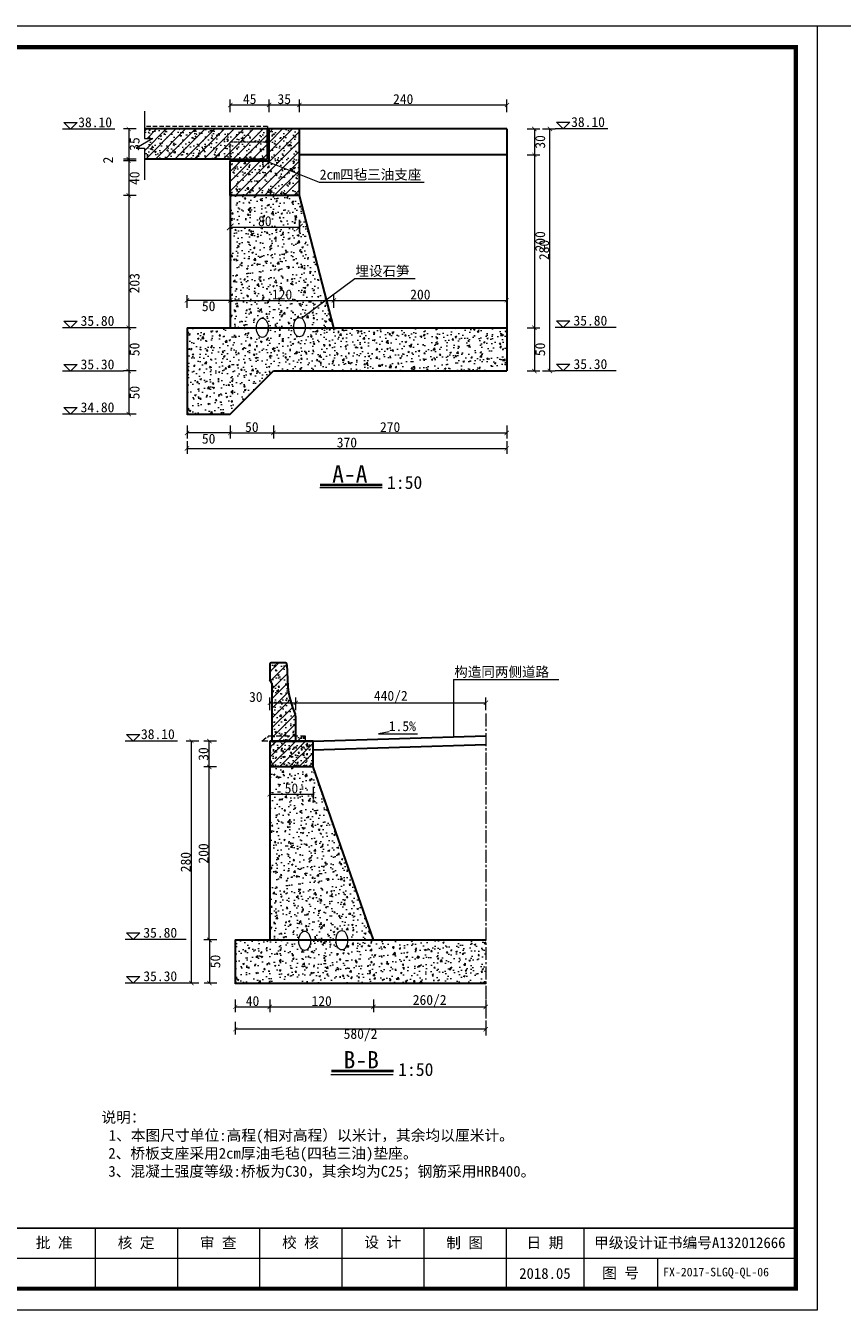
# Model space of a CAD drawing. Extents: x -27255 to 1448651, y 31034 to 8081248.
# Tile 107 of 198: x 585375 to 585564, y 3859346 to 3859644. Entities that reach past the tile are written whole.
import ezdxf
from ezdxf.enums import TextEntityAlignment as Align

# ---------------------------------------------------------------- set-up
doc = ezdxf.new("R2010")
doc.units = 0
doc.linetypes.add('CENTER2', pattern=[1.125, 0.75, -0.125, 0.125, -0.125])
doc.linetypes.add('HIDDEN', pattern=[0.375, 0.25, -0.125])
doc.layers.get('0').update_dxf_attribs({"linetype": 'CONTINUOUS'})
for name, color, linetype, lineweight in [('0.09标注线', 3, 'CONTINUOUS', 9), ('0.13填充', 8, 'CONTINUOUS', 9), ('0.13文字', 3, 'CONTINUOUS', 13), ('中粗线', 7, 'CONTINUOUS', 25), ('图框', 7, 'CONTINUOUS', 20), ('文字', 7, 'CONTINUOUS', 15), ('粗线', 7, 'CONTINUOUS', 35), ('细实线', 3, 'CONTINUOUS', 20), ('虚线', 251, 'HIDDEN', 15), ('轮廓线', 1, 'CONTINUOUS', 30)]:
    doc.layers.add(name, color=color, linetype=linetype, lineweight=lineweight)
doc.styles.add('-仿宋_GB2312', font='FangSong_GB2312.ttf')
doc.styles.add('LYJFS', font='times.ttf', dxfattribs={"width": 0.7})
doc.styles.add('仿宋', font='FangSong_GB2312.ttf', dxfattribs={"width": 0.7})
doc.styles.add('宋体', font='FangSong_GB2312.ttf')
doc.dimstyles.new('zzzz STANDARD', dxfattribs={"dimtxt": 2.3, "dimasz": 1, "dimexe": 1.25, "dimexo": 1.5, "dimgap": 0.2, "dimtad": 1, "dimdec": 0, "dimlfac": 10, "dimzin": 0, "dimdsep": 46, "dimtxsty": '-仿宋_GB2312', "dimblk": 'ARCHTICK', "dimcen": 0.09, "dimadec": 0, "dimazin": 0, "dimtfac": 1, "dimtdec": 0, "dimtix": 1, "dimtmove": 2, "dimatfit": 3, "dimfxl": 1.7, "dimfxlon": 1, "dimtolj": 1, "dimtzin": 0, "dimlwd": 9, "dimlwe": 9, "dimarcsym": 0})
doc.dimstyles.new('副本 (2) STANDARD', dxfattribs={"dimscale": 0, "dimtxt": 2.3, "dimasz": 1.5, "dimexe": 1.25, "dimexo": 1.5, "dimgap": 0.2, "dimtad": 1, "dimdec": 1, "dimzin": 0, "dimdsep": 46, "dimtxsty": '-仿宋_GB2312', "dimblk": 'ARCHTICK', "dimcen": 0.09, "dimadec": 0, "dimazin": 0, "dimtfac": 1, "dimtdec": 1, "dimtix": 1, "dimtmove": 2, "dimatfit": 3, "dimfxl": 1.7, "dimfxlon": 1, "dimtolj": 1, "dimtzin": 0, "dimlwd": 9, "dimarcsym": 0})
pattern_1 = [(45, (80587.4678, 17929.652), (-1.12253201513, 1.12253201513), [])]
pattern_2 = [(50, (661725.563, 3881073.559), (3.64369338, -0.31878171), [0.381, -4.191]), (355, (661725.563, 3881073.559), (-0.70485652, 3.82113286), [0.3048, -3.3528]), (100.451, (661725.8666, 3881073.5324), (2.93885003, 3.50233376), [0.3238, -3.5618]), (46.1842, (661725.563, 3881074.575), (5.42158082, -0.84084656), [0.5715, -6.2865]), (96.6356, (661726.0147, 3881074.505), (4.7480847, 4.94851112), [0.4857, -5.3427]), (351.184, (661725.563, 3881074.575), (4.7480921, 4.94850236), [0.4572, -5.0292]), (21, (661726.071, 3881074.321), (3.0322976, -2.04531037), [0.381, -4.191]), (326, (661726.071, 3881074.321), (1.23604057, 3.68375932), [0.3048, -3.3528]), (71.4514, (661726.3236, 3881074.1505), (4.26832982, 1.63845715), [0.3238, -3.5618]), (37.5, (661725.5629, 3881073.5589), (0.061772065, 1.691100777), [0, -3.31216, 0, -3.4036, 0, -3.3655]), (7.5, (661725.563, 3881073.559), (1.33639325, 2.003611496), [0, -1.94056, 0, -3.23596, 0, -1.2827]), (327.5, (661724.4301, 3881073.5589), (2.711811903, -0.11457488), [0, -1.27, 0, -3.9624, 0, -5.2578]), (317.5, (661723.922, 3881073.559), (2.96258363, 0.50852982), [0, -1.651, 0, -2.63144, 0, -3.7338])]

# ---------------------------------------------------------------- blocks, each defined once
blk = doc.blocks.new('d4trtg')
at = {"lineweight": 0}
for p, q in [((653868.4, 3902577.3), (658071.2, 3902577.3)), ((658071.2, 3902577.3), (658071.2, 3899605.3)), ((658021.2, 3899725.4), (655949.8, 3899725.4)), ((658071.2, 3899605.3), (653868.4, 3899605.3))]:
    blk.add_line(p, q, dxfattribs=at)
for p, q in [((656400.1, 3899795.5), (656400.1, 3899655.4)), ((656590.2, 3899795.5), (656590.2, 3899655.4)), ((656780.4, 3899795.5), (656780.4, 3899655.4)), ((656970.5, 3899795.5), (656970.5, 3899655.4)), ((657160.6, 3899795.5), (657160.6, 3899655.4)), ((657350.8, 3899795.5), (657350.8, 3899655.4)), ((657530.9, 3899795.5), (657530.9, 3899655.4)), ((657701, 3899725.4), (657701, 3899655.4))]:
    blk.add_line(p, q)
at = {"lineweight": 0, "const_width": 10}
blk.add_lwpolyline([(654118.6, 3902527.3), (658021.2, 3902527.3), (658021.2, 3899655.4), (654118.6, 3899655.4)], close=True, dxfattribs=at)
at = {"lineweight": 0, "const_width": 4}
blk.add_lwpolyline([(658021.2, 3899795.5), (654118.6, 3899795.5)], dxfattribs=at)
at = {"style": '仿宋'}
blk.add_text('2018.05', height=25.02, dxfattribs=at).set_placement((657440.8, 3899690.4), align=Align.MIDDLE)
at = {"attachment_point": 5, "style": '宋体'}
for s, insert, char_height in [('校 核', (656875.1, 3899760.9), 25.02), ('设 计', (657065.3, 3899761.4), 25.02), ('批 准', (656305, 3899760.4), 25.02), ('核 定', (656494.6, 3899760.2), 25.02), ('审 查', (656684.6, 3899760.2), 25.02), ('制 图', (657254.9, 3899760.2), 25.02), ('日 期', (657440.8, 3899760.4), 25.02), ('甲级设计证书编号A132012666', (657776, 3899760.4), 25.017), ('图 号', (657615.9, 3899690.4), 25.02)]:
    blk.add_mtext(s, dxfattribs=dict(at, insert=insert, char_height=char_height))
blk = doc.blocks.new('_ARCHTICK')
at = {"color": 0, "linetype": 'ByBlock', "const_width": 0.15}
blk.add_lwpolyline([(-0.5, -0.5), (0.5, 0.5)], dxfattribs=at)

msp = doc.modelspace()

# ---------------------------------------------------------------- hatches: boundary and pattern name
at = {"linetype": 'Continuous', "lineweight": 13}
h = msp.add_hatch(dxfattribs=at)
h.set_pattern_fill('ANSI31', color=3, scale=0.5, style=0)
h.set_pattern_definition(pattern_1)
h.paths.add_polyline_path([(585430.85488, 3859612.7286), (585430.85488, 3859616.7286), (585422.25488, 3859616.7286), (585422.25488, 3859612.7286)], flags=17)
h.paths.add_polyline_path([(585401.32048, 3859615.24372), (585402.40409, 3859615.24372), (585402.40409, 3859612.7286), (585422.25488, 3859612.7286), (585422.25488, 3859616.7286), (585430.85488, 3859616.7286), (585430.85488, 3859619.7286), (585402.40409, 3859619.7286), (585402.40409, 3859617.52282), (585405.11312, 3859617.52282)])
h = msp.add_hatch(dxfattribs=at)
h.set_pattern_fill('ANSI31', color=3, scale=0.5, style=0)
h.set_pattern_definition(pattern_1)
h.paths.add_polyline_path([(585438.25488, 3859619.7286), (585431.25488, 3859619.7286), (585431.25488, 3859616.7286), (585431.25488, 3859612.3286), (585430.50896, 3859612.3286), (585438.25488, 3859609.24443)])
h.paths.add_polyline_path([(585430.50896, 3859612.3286), (585422.25488, 3859612.3286), (585422.25488, 3859604.3286), (585438.25488, 3859604.3286), (585438.25488, 3859609.24443)])
h.paths.add_polyline_path([(585427.89933, 3859610.40191), (585431.61042, 3859610.40191), (585431.61042, 3859606.95191), (585427.89933, 3859606.95191)], flags=24)
at = {"layer": '0.09标注线', "linetype": 'Continuous', "lineweight": 13}
h = msp.add_hatch(dxfattribs=at)
h.set_pattern_fill('AR-CONC', color=256, scale=0.02, style=0)
h.set_pattern_definition(pattern_2)
h.paths.add_polyline_path([(585402.40409, 3859619.7286), (585402.40409, 3859617.52282), (585405.11312, 3859617.52282), (585399.69506, 3859614.26697), (585402.40409, 3859614.26697), (585402.40409, 3859612.7286), (585422.25488, 3859612.7286), (585422.25488, 3859616.7286), (585430.85488, 3859616.7286), (585430.85488, 3859619.7286)])
h.paths.add_polyline_path([(585422.25488, 3859616.7286), (585422.25488, 3859612.7286), (585430.85488, 3859612.7286), (585430.85488, 3859616.7286)], flags=17)
h = msp.add_hatch(dxfattribs=at)
h.set_pattern_fill('AR-CONC', color=256, scale=0.02, style=0)
h.set_pattern_definition(pattern_2)
h.paths.add_polyline_path([(585438.25488, 3859619.7286), (585431.25488, 3859619.7286), (585431.25488, 3859616.7286), (585431.25488, 3859612.3286), (585430.50896, 3859612.3286), (585438.25488, 3859609.24443)])
h.paths.add_polyline_path([(585430.50896, 3859612.3286), (585422.25488, 3859612.3286), (585422.25488, 3859604.3286), (585438.25488, 3859604.3286), (585438.25488, 3859609.24443)])
h.paths.add_polyline_path([(585427.89933, 3859610.40191), (585431.61042, 3859610.40191), (585431.61042, 3859606.95191), (585427.89933, 3859606.95191)], flags=24)
at = {"layer": '0.13文字', "linetype": 'Continuous', "lineweight": 13}
h = msp.add_hatch(dxfattribs=at)
h.set_pattern_fill('AR-CONC', color=256, scale=0.02, style=0)
h.set_pattern_definition([(50, (585422.255, 3859543.7286), (3.6437, -0.31878), [0.381, -4.191]), (355, (585422.255, 3859543.7286), (-0.70486, 3.82113), [0.3048, -3.3528]), (100.451, (585422.5585, 3859543.702), (2.93885, 3.50233), [0.3238, -3.5618]), (46.184, (585422.255, 3859544.7446), (5.42158, -0.84085), [0.5715, -6.2865]), (96.636, (585422.7067, 3859544.6745), (4.7481, 4.9485), [0.4857, -5.3427]), (351.184, (585422.255, 3859544.7446), (4.7481, 4.9485), [0.4572, -5.0292]), (21, (585422.763, 3859544.4906), (3.0323, -2.04531), [0.381, -4.191]), (326, (585422.763, 3859544.4906), (1.23604, 3.68376), [0.3048, -3.3528]), (71.4514, (585423.0156, 3859544.32), (4.26833, 1.63846), [0.3238, -3.5618]), (37.5, (585422.2549, 3859543.7286), (0.061772, 1.6911), [0, -3.31216, 0, -3.4036, 0, -3.3655]), (7.5, (585422.2549, 3859543.7286), (1.336393, 2.00361), [0, -1.94056, 0, -3.23596, 0, -1.2827]), (327.5, (585421.122, 3859543.7286), (2.711812, -0.114575), [0, -1.27, 0, -3.9624, 0, -5.2578]), (317.5, (585420.614, 3859543.7286), (2.96258, 0.50853), [0, -1.651, 0, -2.63144, 0, -3.7338])])
edge = h.paths.add_edge_path()
edge.add_line((585422.25488, 3859573.7286), (585428.31445, 3859573.7286))
edge.add_ellipse((585429.6754, 3859573.7286), major_axis=(0, -2.23947), ratio=0.607712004, start_angle=90, end_angle=270, ccw=False)
edge.add_line((585431.03636, 3859573.7286), (585436.90877, 3859573.7286))
edge.add_ellipse((585438.26728, 3859573.86266), major_axis=(0, -2.23947), ratio=0.607712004, start_angle=86.5679966, end_angle=273.4320034, ccw=False)
edge.add_line((585439.6258, 3859573.7286), (585446.25488, 3859573.7286))
edge.add_line((585446.25488, 3859573.7286), (585438.25488, 3859604.3286))
edge.add_line((585438.25488, 3859604.3286), (585422.25488, 3859604.3286))
edge.add_line((585422.25488, 3859604.3286), (585422.25488, 3859573.7286))
h.paths.add_polyline_path([(585428.31852, 3859600.10779), (585432.19123, 3859600.10779), (585432.19123, 3859596.65779), (585428.31852, 3859596.65779)], flags=24)
h.paths.add_polyline_path([(585431.54771, 3859583.13102), (585436.96204, 3859583.13102), (585436.96204, 3859579.68102), (585431.54771, 3859579.68102)], flags=24)
h = msp.add_hatch(dxfattribs=at)
h.set_pattern_fill('AR-CONC', color=256, scale=0.02, style=0)
h.set_pattern_definition([(50, (585412.255, 3859553.7286), (3.64369, -0.31878), [0.381, -4.191]), (355, (585412.255, 3859553.7286), (-0.70486, 3.82113), [0.3048, -3.3528]), (100.451, (585412.5585, 3859553.702), (2.93885, 3.50233), [0.3238, -3.5618]), (46.184, (585412.255, 3859554.7446), (5.42158, -0.84085), [0.5715, -6.2865]), (96.6356, (585412.7067, 3859554.6745), (4.7481, 4.9485), [0.4857, -5.3427]), (351.184, (585412.255, 3859554.7446), (4.7481, 4.9485), [0.4572, -5.0292]), (21, (585412.763, 3859554.4906), (3.0323, -2.04531), [0.381, -4.191]), (326, (585412.763, 3859554.4906), (1.23604, 3.68376), [0.3048, -3.3528]), (71.4514, (585413.0156, 3859554.32), (4.26833, 1.63846), [0.3238, -3.5618]), (37.5, (585412.2549, 3859553.7286), (0.061772, 1.6911), [0, -3.31216, 0, -3.4036, 0, -3.3655]), (7.5, (585412.2549, 3859553.7286), (1.336393, 2.00361), [0, -1.94056, 0, -3.23596, 0, -1.2827]), (327.5, (585411.122, 3859553.7286), (2.711812, -0.114575), [0, -1.27, 0, -3.9624, 0, -5.2578]), (317.5, (585410.614, 3859553.7286), (2.962584, 0.50853), [0, -1.651, 0, -2.63144, 0, -3.7338])])
edge = h.paths.add_edge_path()
edge.add_line((585486.25488, 3859563.7286), (585486.25488, 3859573.7286))
edge.add_line((585486.25488, 3859573.7286), (585439.6258, 3859573.7286))
edge.add_ellipse((585438.26728, 3859573.86266), major_axis=(0, -2.23947), ratio=0.607712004, start_angle=273.4320034, end_angle=446.5679966, ccw=False)
edge.add_line((585436.90877, 3859573.7286), (585431.03636, 3859573.7286))
edge.add_ellipse((585429.6754, 3859573.7286), major_axis=(0, -2.23947), ratio=0.607712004, start_angle=270, end_angle=450, ccw=False)
edge.add_line((585428.31445, 3859573.7286), (585412.25488, 3859573.7286))
edge.add_line((585412.25488, 3859573.7286), (585412.25488, 3859553.7286))
edge.add_line((585412.25488, 3859553.7286), (585422.25488, 3859553.7286))
edge.add_line((585422.25488, 3859553.7286), (585432.25488, 3859563.7286))
edge.add_line((585432.25488, 3859563.7286), (585486.25488, 3859563.7286))
h = msp.add_hatch(dxfattribs=at)
h.set_pattern_fill('AR-CONC', color=256, scale=0.02, style=0)
h.set_pattern_definition([(50, (585429.5883, 3859472.1112), (3.6437, -0.31878), [0.381, -4.191]), (355, (585429.5883, 3859472.1112), (-0.70486, 3.82113), [0.3048, -3.3528]), (100.451, (585429.892, 3859472.0847), (2.93885, 3.50233), [0.3238, -3.5618]), (46.184, (585429.5883, 3859473.1272), (5.4216, -0.84085), [0.5715, -6.2865]), (96.636, (585430.04, 3859473.057), (4.7481, 4.9485), [0.4857, -5.3427]), (351.184, (585429.5883, 3859473.127), (4.7481, 4.9485), [0.4572, -5.0292]), (21, (585430.0963, 3859472.8732), (3.0323, -2.0453), [0.381, -4.191]), (326, (585430.0963, 3859472.8732), (1.23604, 3.68376), [0.3048, -3.3528]), (71.451, (585430.349, 3859472.7028), (4.26833, 1.63846), [0.3238, -3.5618]), (37.5, (585429.5883, 3859472.1112), (0.06177, 1.6911), [0, -3.31216, 0, -3.4036, 0, -3.3655]), (7.5, (585429.5883, 3859472.1112), (1.33639, 2.00361), [0, -1.94056, 0, -3.23596, 0, -1.2827]), (327.5, (585428.4555, 3859472.1112), (2.71181, -0.114575), [0, -1.27, 0, -3.9624, 0, -5.2578]), (317.5, (585427.9475, 3859472.1112), (2.96258, 0.50853), [0, -1.651, 0, -2.63144, 0, -3.7338])])
h.paths.add_polyline_path([(585435.59197, 3859490.69997, 0.077777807), (585437.21412, 3859484.44893, -0.108314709), (585437.41282, 3859483.5425), (585437.41282, 3859479.31124), (585439.58562, 3859479.31124), (585439.58562, 3859478.11124), (585441.41316, 3859478.11124), (585441.41316, 3859472.11882), (585431.41316, 3859472.11124), (585431.41316, 3859478.11124), (585429.58833, 3859478.11124), (585431.03561, 3859479.31124), (585431.88119, 3859479.31124), (585431.88119, 3859491.49123), (585431.41282, 3859492.28249), (585431.41282, 3859495.74424, -0.414213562), (585431.90736, 3859496.23878), (585434.86006, 3859496.23878, -0.414213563), (585435.3546, 3859495.74424)])
at = {"layer": '0.13文字', "lineweight": 13}
h = msp.add_hatch(dxfattribs=at)
h.set_pattern_fill('ANSI31', color=256, scale=0.5, style=0)
h.set_pattern_definition([(45, (585429.5883, 3859472.1112), (-1.12253, 1.12253), [])])
edge = h.paths.add_edge_path()
edge.add_line((585431.88119, 3859491.49123), (585431.88119, 3859478.11124))
edge.add_line((585431.88119, 3859478.11124), (585439.58562, 3859478.11124))
edge.add_line((585439.58562, 3859478.11124), (585439.58562, 3859479.31124))
edge.add_line((585439.58562, 3859479.31124), (585437.41282, 3859479.31124))
edge.add_line((585437.41282, 3859479.31124), (585437.41282, 3859483.5425))
edge.add_arc((585435.24588, 3859483.5425), 2.16693, 0, 22.3986634)
edge.add_arc((585456.3741, 3859492.75698), 20.88369, 185.6527223, 203.6838968, ccw=False)
edge.add_line((585435.59197, 3859490.69997), (585435.3546, 3859495.74424))
edge.add_arc((585434.86006, 3859495.74424), 0.49455, 359.9999999, 450)
edge.add_line((585434.86006, 3859496.23878), (585431.90736, 3859496.23878))
edge.add_arc((585431.90736, 3859495.74424), 0.49455, 90, 180)
edge.add_line((585431.41282, 3859495.74424), (585431.41282, 3859492.28249))
edge.add_line((585431.41282, 3859492.28249), (585431.88119, 3859491.49123))
h = msp.add_hatch(dxfattribs=at)
h.set_pattern_fill('ANSI31', color=256, scale=0.5, style=0)
h.set_pattern_definition([(45, (585431.4132, 3859472.1112), (-1.12253, 1.12253), [])])
h.paths.add_polyline_path([(585441.41316, 3859478.11124), (585431.41316, 3859478.11124), (585431.41316, 3859472.11124), (585441.41316, 3859472.11882)])
at = {"layer": '0.13文字', "linetype": 'Continuous', "lineweight": 13}
h = msp.add_hatch(dxfattribs=at)
h.set_pattern_fill('AR-CONC', color=256, scale=0.02, style=0)
h.set_pattern_definition([(50, (585431.4132, 3859472.1112), (3.6437, -0.3188), [0.381, -4.191]), (355, (585431.413, 3859472.1112), (-0.7049, 3.8211), [0.3048, -3.3528]), (100.45, (585431.7168, 3859472.0847), (2.9389, 3.5023), [0.3238, -3.5618]), (46.184, (585431.413, 3859473.1272), (5.4216, -0.8408), [0.5715, -6.2865]), (96.636, (585431.865, 3859473.057), (4.748, 4.9485), [0.4857, -5.3427]), (351.184, (585431.413, 3859473.127), (4.748, 4.9485), [0.4572, -5.0292]), (21, (585431.9212, 3859472.8732), (3.0323, -2.0453), [0.381, -4.191]), (326, (585431.921, 3859472.8732), (1.236, 3.6838), [0.3048, -3.3528]), (71.45, (585432.174, 3859472.7028), (4.2683, 1.6385), [0.3238, -3.5618]), (37.5, (585431.4132, 3859472.1112), (0.06177, 1.6911), [0, -3.31216, 0, -3.4036, 0, -3.3655]), (7.5, (585431.4132, 3859472.1112), (1.3364, 2.0036), [0, -1.94056, 0, -3.23596, 0, -1.2827]), (327.5, (585430.2803, 3859472.1112), (2.71181, -0.11457), [0, -1.27, 0, -3.9624, 0, -5.2578]), (317.5, (585429.7723, 3859472.1112), (2.9626, 0.50853), [0, -1.651, 0, -2.63144, 0, -3.7338])])
h.paths.add_polyline_path([(585441.41316, 3859478.11124), (585432.41316, 3859478.11124), (585431.41316, 3859478.11124), (585431.41316, 3859472.11124), (585441.41316, 3859472.11882)])
h = msp.add_hatch(dxfattribs=at)
h.set_pattern_fill('AR-CONC', color=256, scale=0.02, style=0)
h.set_pattern_definition([(50, (585431.4132, 3859402.1112), (3.64369, -0.31878), [0.381, -4.191]), (355, (585431.413, 3859402.1112), (-0.70486, 3.82113), [0.3048, -3.3528]), (100.451, (585431.7168, 3859402.0847), (2.93885, 3.50233), [0.3238, -3.5618]), (46.184, (585431.413, 3859403.1272), (5.42158, -0.84085), [0.5715, -6.2865]), (96.636, (585431.865, 3859403.057), (4.7481, 4.9485), [0.4857, -5.3427]), (351.184, (585431.413, 3859403.127), (4.7481, 4.9485), [0.4572, -5.0292]), (21, (585431.9212, 3859402.8732), (3.0323, -2.04531), [0.381, -4.191]), (326, (585431.921, 3859402.8732), (1.23604, 3.68376), [0.3048, -3.3528]), (71.4514, (585432.174, 3859402.7028), (4.26833, 1.63846), [0.3238, -3.5618]), (37.5, (585431.4132, 3859402.1112), (0.061772, 1.6911), [0, -3.31216, 0, -3.4036, 0, -3.3655]), (7.5, (585431.4132, 3859402.1112), (1.336393, 2.00361), [0, -1.94056, 0, -3.23596, 0, -1.2827]), (327.5, (585430.2803, 3859402.1112), (2.711812, -0.114575), [0, -1.27, 0, -3.9624, 0, -5.2578]), (317.5, (585429.7723, 3859402.1112), (2.96258, 0.50853), [0, -1.651, 0, -2.63144, 0, -3.7338])])
edge = h.paths.add_edge_path()
edge.add_ellipse((585448.0656, 3859432.03024), major_axis=(0, -2.23947), ratio=0.607712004, start_angle=92.0730052, end_angle=267.9269948, ccw=False)
edge.add_line((585449.42566, 3859432.11124), (585455.41316, 3859432.11124))
edge.add_line((585455.41316, 3859432.11124), (585441.41316, 3859472.11882))
edge.add_line((585441.41316, 3859472.11882), (585431.41316, 3859472.11124))
edge.add_line((585431.41316, 3859472.11124), (585431.41316, 3859432.11124))
edge.add_line((585431.41316, 3859432.11124), (585438.11905, 3859432.11124))
edge.add_ellipse((585439.47372, 3859431.89617), major_axis=(0, -2.23947), ratio=0.607712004, start_angle=95.510998, end_angle=264.489002, ccw=False)
edge.add_line((585440.82838, 3859432.11124), (585446.70553, 3859432.11124))
h.paths.add_polyline_path([(585434.48303, 3859468.88303), (585438.3433, 3859468.88303), (585438.3433, 3859465.43303), (585434.48303, 3859465.43303)], flags=24)
h = msp.add_hatch(dxfattribs=at)
h.set_pattern_fill('AR-CONC', color=256, scale=0.02, style=0)
h.set_pattern_definition([(50, (585423.4132, 3859422.1112), (3.6437, -0.31878), [0.381, -4.191]), (355, (585423.413, 3859422.1112), (-0.70486, 3.82113), [0.3048, -3.3528]), (100.451, (585423.7168, 3859422.0847), (2.93885, 3.50233), [0.3238, -3.5618]), (46.184, (585423.413, 3859423.1272), (5.42158, -0.84085), [0.5715, -6.2865]), (96.636, (585423.865, 3859423.057), (4.7481, 4.9485), [0.4857, -5.3427]), (351.184, (585423.413, 3859423.127), (4.7481, 4.9485), [0.4572, -5.0292]), (21, (585423.9212, 3859422.8732), (3.0323, -2.04531), [0.381, -4.191]), (326, (585423.921, 3859422.8732), (1.23604, 3.68376), [0.3048, -3.3528]), (71.4514, (585424.174, 3859422.7028), (4.26833, 1.63846), [0.3238, -3.5618]), (37.5, (585423.4132, 3859422.1112), (0.061772, 1.6911), [0, -3.31216, 0, -3.4036, 0, -3.3655]), (7.5, (585423.4132, 3859422.1112), (1.336393, 2.00361), [0, -1.94056, 0, -3.23596, 0, -1.2827]), (327.5, (585422.2803, 3859422.1112), (2.711812, -0.114575), [0, -1.27, 0, -3.9624, 0, -5.2578]), (317.5, (585421.7723, 3859422.1112), (2.96258, 0.50853), [0, -1.651, 0, -2.63144, 0, -3.7338])])
h.paths.add_polyline_path([(585481.41316, 3859422.11124), (585481.41316, 3859432.11124), (585449.42566, 3859432.11124), (585449.42642, 3859431.9988), (585449.42374, 3859431.88644), (585449.41764, 3859431.77444), (585449.40813, 3859431.66308), (585449.39524, 3859431.55265), (585449.379, 3859431.44342), (585449.35944, 3859431.33567), (585449.33662, 3859431.22968), (585449.3106, 3859431.1257), (585449.28143, 3859431.02401), (585449.24921, 3859430.92485), (585449.21399, 3859430.82847), (585449.17589, 3859430.73513), (585449.13498, 3859430.64505), (585449.09138, 3859430.55847), (585449.04519, 3859430.47559), (585448.99653, 3859430.39664), (585448.94552, 3859430.3218), (585448.89229, 3859430.25128), (585448.83698, 3859430.18523), (585448.77973, 3859430.12384), (585448.72067, 3859430.06726), (585448.65997, 3859430.01563), (585448.59776, 3859429.96907), (585448.53421, 3859429.92771), (585448.46949, 3859429.89165), (585448.40374, 3859429.86099), (585448.33714, 3859429.83579), (585448.26985, 3859429.81613), (585448.20205, 3859429.80205), (585448.13391, 3859429.79359), (585448.0656, 3859429.79076), (585447.99728, 3859429.79359), (585447.92914, 3859429.80205), (585447.86134, 3859429.81613), (585447.79405, 3859429.83579), (585447.72745, 3859429.86099), (585447.66171, 3859429.89165), (585447.59698, 3859429.92771), (585447.53343, 3859429.96907), (585447.47122, 3859430.01563), (585447.41052, 3859430.06726), (585447.35146, 3859430.12384), (585447.29421, 3859430.18523), (585447.2389, 3859430.25128), (585447.18567, 3859430.3218), (585447.13466, 3859430.39664), (585447.08601, 3859430.47559), (585447.03982, 3859430.55847), (585446.99621, 3859430.64505), (585446.9553, 3859430.73513), (585446.9172, 3859430.82847), (585446.88198, 3859430.92485), (585446.84976, 3859431.02401), (585446.82059, 3859431.1257), (585446.79457, 3859431.22968), (585446.77175, 3859431.33567), (585446.75219, 3859431.44342), (585446.73595, 3859431.55265), (585446.72306, 3859431.66308), (585446.71355, 3859431.77444), (585446.70745, 3859431.88644), (585446.70478, 3859431.9988), (585446.70553, 3859432.11124), (585440.82838, 3859432.11124), (585440.83335, 3859431.99488), (585440.83463, 3859431.87825), (585440.83221, 3859431.76167), (585440.82611, 3859431.64546), (585440.81635, 3859431.52992), (585440.80294, 3859431.41538), (585440.78592, 3859431.30214), (585440.76534, 3859431.19052), (585440.74126, 3859431.08081), (585440.71374, 3859430.97331), (585440.68285, 3859430.86831), (585440.64869, 3859430.76611), (585440.61134, 3859430.66697), (585440.5709, 3859430.57116), (585440.52748, 3859430.47895), (585440.48121, 3859430.39058), (585440.4322, 3859430.3063), (585440.38059, 3859430.22634), (585440.32652, 3859430.1509), (585440.27014, 3859430.0802), (585440.21159, 3859430.01442), (585440.15105, 3859429.95375), (585440.08866, 3859429.89835), (585440.02461, 3859429.84837), (585439.95906, 3859429.80395), (585439.8922, 3859429.7652), (585439.8242, 3859429.73224), (585439.75525, 3859429.70514), (585439.68554, 3859429.68399), (585439.61525, 3859429.66884), (585439.54458, 3859429.65974), (585439.47372, 3859429.6567), (585439.40285, 3859429.65974), (585439.33218, 3859429.66884), (585439.26189, 3859429.68399), (585439.19218, 3859429.70514), (585439.12323, 3859429.73224), (585439.05523, 3859429.7652), (585438.98837, 3859429.80395), (585438.92282, 3859429.84837), (585438.85877, 3859429.89835), (585438.79638, 3859429.95375), (585438.73584, 3859430.01442), (585438.67729, 3859430.0802), (585438.62091, 3859430.1509), (585438.56684, 3859430.22634), (585438.51523, 3859430.3063), (585438.46622, 3859430.39058), (585438.41995, 3859430.47895), (585438.37653, 3859430.57116), (585438.33609, 3859430.66697), (585438.29874, 3859430.76611), (585438.26458, 3859430.86831), (585438.23369, 3859430.97331), (585438.20617, 3859431.08081), (585438.18209, 3859431.19052), (585438.16151, 3859431.30214), (585438.1445, 3859431.41538), (585438.13109, 3859431.52992), (585438.12132, 3859431.64546), (585438.11522, 3859431.76167), (585438.11281, 3859431.87825), (585438.11408, 3859431.99488), (585438.11905, 3859432.11124), (585423.41316, 3859432.11124), (585423.41316, 3859422.11124)])

# ---------------------------------------------------------------- linework, layer by layer
at = {"layer": '0.09标注线'}
for p, q in [((585402.40409, 3859623.8183), (585402.40409, 3859617.52282)), ((585404.30041, 3859617.52282), (585400.50777, 3859615.24372)), ((585402.40409, 3859617.52282), (585404.30041, 3859617.52282)), ((585400.50777, 3859615.24372), (585402.40409, 3859615.24372)), ((585402.40409, 3859615.24372), (585402.40409, 3859607.97149))]:
    msp.add_line(p, q, dxfattribs=at)
at = {"layer": '0.09标注线', "color": 7}
for p, q in [((585395.54946, 3859619.6693), (585383.41311, 3859619.6693)), ((585385.25222, 3859619.6693), (585383.71243, 3859621.20908)), ((585383.71243, 3859621.20908), (585386.79201, 3859621.20908)), ((585386.79201, 3859621.20908), (585385.25222, 3859619.6693)), ((585509.62885, 3859619.7286), (585497.4925, 3859619.7286)), ((585499.33161, 3859619.7286), (585497.79182, 3859621.26839)), ((585497.79182, 3859621.26839), (585500.8714, 3859621.26839)), ((585500.8714, 3859621.26839), (585499.33161, 3859619.7286)), ((585385.25222, 3859573.7286), (585383.71243, 3859575.26839)), ((585383.71243, 3859575.26839), (585386.79201, 3859575.26839)), ((585386.79201, 3859575.26839), (585385.25222, 3859573.7286)), ((585499.33161, 3859573.78791), (585497.79182, 3859575.3277)), ((585497.79182, 3859575.3277), (585500.8714, 3859575.3277)), ((585500.8714, 3859575.3277), (585499.33161, 3859573.78791)), ((585397.51596, 3859573.7286), (585383.41311, 3859573.7286)), ((585511.59535, 3859573.78791), (585497.4925, 3859573.78791)), ((585397.51596, 3859563.6693), (585383.41311, 3859563.6693)), ((585385.25222, 3859563.6693), (585383.71243, 3859565.20908)), ((585383.71243, 3859565.20908), (585386.79201, 3859565.20908)), ((585386.79201, 3859565.20908), (585385.25222, 3859563.6693)), ((585511.59535, 3859563.7286), (585497.4925, 3859563.7286)), ((585499.33161, 3859563.7286), (585497.79182, 3859565.26839)), ((585497.79182, 3859565.26839), (585500.8714, 3859565.26839)), ((585500.8714, 3859565.26839), (585499.33161, 3859563.7286)), ((585385.25222, 3859553.7286), (585383.71243, 3859555.26839)), ((585383.71243, 3859555.26839), (585386.79201, 3859555.26839)), ((585386.79201, 3859555.26839), (585385.25222, 3859553.7286)), ((585397.51596, 3859553.7286), (585383.41311, 3859553.7286)), ((585410.07588, 3859478.11124), (585397.93953, 3859478.11124)), ((585399.77864, 3859478.11124), (585398.23885, 3859479.65103)), ((585398.23885, 3859479.65103), (585401.31843, 3859479.65103)), ((585401.31843, 3859479.65103), (585399.77864, 3859478.11124)), ((585412.04238, 3859432.17055), (585397.93953, 3859432.17055)), ((585399.77864, 3859432.17055), (585398.23885, 3859433.71034)), ((585398.23885, 3859433.71034), (585401.31843, 3859433.71034)), ((585401.31843, 3859433.71034), (585399.77864, 3859432.17055)), ((585399.77864, 3859422.11124), (585398.23885, 3859423.65103)), ((585398.23885, 3859423.65103), (585401.31843, 3859423.65103)), ((585401.31843, 3859423.65103), (585399.77864, 3859422.11124)), ((585412.04238, 3859422.11124), (585397.93953, 3859422.11124))]:
    msp.add_line(p, q, dxfattribs=at)
at = {"layer": '0.13填充', "color": 7, "ltscale": 0.005}
for p, q in [((585442.96051, 3859536.77504), (585457.38673, 3859536.77504)), ((585445.53975, 3859400.9646), (585459.96597, 3859400.9646))]:
    msp.add_line(p, q, dxfattribs=at)
at = {"layer": '0.13填充', "color": 7, "lineweight": 40, "ltscale": 0.005}
for p, q in [((585443.0506, 3859537.37484), (585457.38673, 3859537.37484)), ((585445.68484, 3859401.85082), (585460.02097, 3859401.85082))]:
    msp.add_line(p, q, dxfattribs=at)
at = {"layer": '0.13文字', "linetype": 'Continuous', "lineweight": 13}
for p, q in [((582175.00285, 3859643.61317), (587865.89025, 3859643.61317)), ((582175.00285, 3859643.61317), (587865.89025, 3859643.61317)), ((585473.93532, 3859492.37091), (585473.93532, 3859479.27329))]:
    msp.add_line(p, q, dxfattribs=at)
at = {"layer": '0.13文字', "lineweight": 13}
for centre in [(585429.6754, 3859573.7286), (585438.26728, 3859573.86266), (585439.47372, 3859431.89617), (585448.0656, 3859432.03024)]:
    msp.add_ellipse(centre, major_axis=(0, -2.23947), ratio=0.607712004, dxfattribs=at)
at = {"layer": '中粗线', "color": 7, "lineweight": 30}
for p, q in [((585441.41316, 3859478.11124), (585481.41316, 3859479.29462)), ((585441.47231, 3859476.11212), (585481.41316, 3859477.29375))]:
    msp.add_line(p, q, dxfattribs=at)
at = {"layer": '粗线', "color": 7, "lineweight": 30}
msp.add_line((585486.25488, 3859619.7286), (585402.40409, 3859619.7286), dxfattribs=at)
at = {"layer": '细实线', "color": 3, "lineweight": 15}
for p, q in [((585430.50896, 3859612.3286), (585442.8183, 3859607.42742)), ((585442.82373, 3859607.42742), (585467.16795, 3859607.42742)), ((585438.75089, 3859575.95598), (585451.06023, 3859585.10939)), ((585451.06566, 3859585.10939), (585465.0294, 3859585.10939)), ((585473.93532, 3859492.37091), (585498.27953, 3859492.37091))]:
    msp.add_line(p, q, dxfattribs=at)
at = {"layer": '细实线', "color": 3, "lineweight": 30}
for p, q in [((585431.41282, 3859495.74424), (585431.41282, 3859492.28249)), ((585434.86006, 3859496.23878), (585431.90736, 3859496.23878)), ((585435.3546, 3859495.74424), (585435.59197, 3859490.69997)), ((585431.88119, 3859491.49123), (585431.41282, 3859492.28249)), ((585431.88119, 3859491.49123), (585431.88119, 3859478.11124)), ((585437.41282, 3859478.11124), (585437.41282, 3859483.5425))]:
    msp.add_line(p, q, dxfattribs=at)
at = {"layer": '细实线', "color": 6, "linetype": 'CENTER2', "lineweight": 13, "ltscale": 4}
msp.add_line((585481.41316, 3859484.45936), (585481.41316, 3859409.98289), dxfattribs=at)
at = {"layer": '细实线', "color": 6, "lineweight": 13}
for p, q in [((585459.02734, 3859480.22522), (585456.55549, 3859479.79853)), ((585456.55549, 3859479.79853), (585465.61998, 3859479.79853))]:
    msp.add_line(p, q, dxfattribs=at)
at = {"layer": '细实线', "color": 3, "lineweight": 30}
for centre, radius, start, end in [((585431.90736, 3859495.74424), 0.49455, 90, 180), ((585434.86006, 3859495.74424), 0.49455, 0, 90), ((585456.3741, 3859492.75698), 20.88369, 185.6527223, 203.6838968), ((585435.24588, 3859483.5425), 2.16693, 0, 22.3986634)]:
    msp.add_arc(centre, radius, start, end, dxfattribs=at)
at = {"layer": '虚线', "color": 7, "ltscale": 4}
for p, q in [((585430.85488, 3859620.3286), (585402.40409, 3859620.3286)), ((585430.85488, 3859620.3286), (585430.85488, 3859619.7286)), ((585438.25488, 3859604.3286), (585438.25488, 3859604.3286))]:
    msp.add_line(p, q, dxfattribs=at)
at = {"layer": '虚线', "color": 7, "ltscale": 0.1}
for p, q in [((585422.25488, 3859616.7286), (585431.25488, 3859616.7286)), ((585422.25488, 3859612.3286), (585422.25488, 3859616.7286))]:
    msp.add_line(p, q, dxfattribs=at)
at = {"layer": '虚线', "color": 2, "ltscale": 5}
for p, q in [((585429.58833, 3859478.11124), (585431.03561, 3859479.31124)), ((585442.23535, 3859478.11124), (585429.58833, 3859478.11124)), ((585431.03561, 3859479.31124), (585439.58562, 3859479.31124)), ((585439.58562, 3859479.31124), (585439.58562, 3859478.11124))]:
    msp.add_line(p, q, dxfattribs=at)
at = {"layer": '轮廓线', "color": 7}
for p, q in [((585430.85488, 3859616.7286), (585430.85488, 3859619.7286)), ((585431.25488, 3859616.7286), (585431.25488, 3859619.7286)), ((585438.25488, 3859604.3286), (585438.25488, 3859619.7286)), ((585486.25488, 3859619.7286), (585486.25488, 3859563.7286)), ((585430.85488, 3859612.7286), (585430.85488, 3859616.7286)), ((585431.25488, 3859612.3286), (585431.25488, 3859616.7286)), ((585486.25488, 3859613.7286), (585438.25488, 3859613.7286)), ((585422.25488, 3859612.7286), (585402.40409, 3859612.7286)), ((585422.25488, 3859612.7286), (585430.85488, 3859612.7286)), ((585422.25488, 3859604.3286), (585422.25488, 3859612.3286)), ((585422.25488, 3859612.3286), (585431.25488, 3859612.3286)), ((585438.25488, 3859604.3286), (585422.25488, 3859604.3286)), ((585422.25488, 3859604.3286), (585422.25488, 3859573.7286)), ((585446.25488, 3859573.7286), (585438.25488, 3859604.3286)), ((585412.25488, 3859573.7286), (585486.25488, 3859573.7286)), ((585412.25488, 3859573.7286), (585412.25488, 3859553.7286)), ((585422.25488, 3859553.7286), (585432.25488, 3859563.7286)), ((585432.25488, 3859563.7286), (585486.25488, 3859563.7286)), ((585412.25488, 3859553.7286), (585422.25488, 3859553.7286))]:
    msp.add_line(p, q, dxfattribs=at)
at = {"layer": '轮廓线', "color": 2}
for p, q in [((585431.41282, 3859478.11124), (585441.41282, 3859478.11124)), ((585431.41316, 3859478.11124), (585431.41316, 3859432.11124)), ((585431.41316, 3859478.11124), (585441.41316, 3859478.11124)), ((585431.41316, 3859478.11124), (585441.41316, 3859478.11124)), ((585441.41316, 3859472.11882), (585441.41316, 3859478.11124)), ((585441.41316, 3859472.11882), (585431.41316, 3859472.11124)), ((585455.41316, 3859432.11124), (585441.41316, 3859472.11882)), ((585423.41316, 3859432.11124), (585431.41316, 3859432.11124)), ((585423.41316, 3859432.11124), (585423.41316, 3859422.11124)), ((585431.41316, 3859432.11124), (585481.41316, 3859432.11124)), ((585423.41316, 3859422.11124), (585481.41316, 3859422.11124))]:
    msp.add_line(p, q, dxfattribs=at)
at = {"layer": '轮廓线', "color": 7, "lineweight": 30}
msp.add_line((585441.41316, 3859478.11124), (585431.41316, 3859478.11124), dxfattribs=at)
at = {"layer": '轮廓线', "color": 4, "lineweight": 15}
msp.add_line((585431.41316, 3859478.11124), (585441.41316, 3859478.11124), dxfattribs=at)

# ---------------------------------------------------------------- block references
at = {"layer": '图框', "xscale": 0.09999999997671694, "yscale": 0.1000000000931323, "zscale": 0.1}
msp.add_blockref('d4trtg', (519751.00735, 3469385.87918), dxfattribs=at)

# ---------------------------------------------------------------- texts
at = {"layer": '0.09标注线', "color": 7, "char_height": 2.3, "width": 2.3, "attachment_point": 3, "style": '-仿宋_GB2312'}
for s, insert in [('38.10', (585394.8937, 3859622.41888)), ('38.10', (585508.97309, 3859622.47819)), ('35.80', (585395.44085, 3859576.47819)), ('35.80', (585509.52024, 3859576.53749)), ('35.30', (585395.44085, 3859566.41888)), ('35.30', (585509.52024, 3859566.47819)), ('34.80', (585395.44085, 3859556.47819)), ('38.10', (585409.42011, 3859480.86083)), ('35.80', (585409.96727, 3859434.92014)), ('35.30', (585409.96727, 3859424.86083))]:
    msp.add_mtext(s, dxfattribs=dict(at, insert=insert))
at = {"layer": '0.13文字', "linetype": 'Continuous', "lineweight": 13, "insert": (585522.45693, 3859356.26506), "char_height": 2, "width": 41.6631828, "attachment_point": 1, "style": 'LYJFS'}
msp.add_mtext('{\\fFangSong_GB2312|b0|i0|c134|p49;\\W1;\\C7;FX-2017-SLGQ-QL-06}', dxfattribs=at)
at = {"layer": '文字', "color": 7, "attachment_point": 1, "style": '-仿宋_GB2312'}
for s, insert, char_height, width in [('A-A', (585445.84899, 3859541.90873), 4, 38.0137182), ('1:50', (585458.53778, 3859539.43372), 3, 10.2895474), ('B-B', (585448.48323, 3859406.38471), 4, 38.0137182), ('1:50', (585461.11702, 3859403.62327), 3, 10.2895474), ('    说明：\\P     1、本图尺寸单位:高程(相对高程）以米计，其余均以厘米计。\\P\\pi5;{\\C256;  2、桥板支座采用2cm厚油毛毡(四毡三油)垫座。\\P  }3、混凝土强度等级:桥板为C30，其余均为C25；钢筋采用HRB400。\\P\\P\\pi0;\\P     ', (585385.63203, 3859392.32321), 2.5, 121.547213)]:
    msp.add_mtext(s, dxfattribs=dict(at, insert=insert, char_height=char_height, width=width))
at = {"layer": '细实线', "color": 3, "lineweight": 15, "char_height": 2.3, "width": 40.4663503, "attachment_point": 7, "style": '-仿宋_GB2312'}
for s, insert in [('2cm四毡三油支座', (585442.9774, 3859607.77381)), ('埋设石笋', (585451.21933, 3859585.45578)), ('构造同两侧道路', (585474.08898, 3859492.7173))]:
    msp.add_mtext(s, dxfattribs=dict(at, insert=insert))
at = {"layer": '细实线', "lineweight": 13, "insert": (585458.95964, 3859480.37399), "char_height": 2.3, "width": 19.0909464, "attachment_point": 7, "style": '-仿宋_GB2312'}
msp.add_mtext('1.5%', dxfattribs=at)

# ---------------------------------------------------------------- dimensions: what is measured, and where the dimension line sits
at = {"layer": '0.09标注线'}
msp.add_linear_dim(base=(585438.25488, 3859597.03279), p1=(585422.25488, 3859604.3286), p2=(585438.25488, 3859604.3286), dimstyle='副本 (2) STANDARD', override={"dimscale": 1, "dimtxt": 2.3, "dimdec": 0, "dimlfac": 5}, dxfattribs=at).render()
at = {"layer": '0.13文字', "color": 3, "linetype": 'Continuous', "lineweight": 13}
for base, p1, p2 in [((585431.25488, 3859625.26906), (585422.25488, 3859616.7286), (585431.25488, 3859619.7286)), ((585438.25488, 3859625.26906), (585431.25488, 3859619.7286), (585438.25488, 3859619.7286)), ((585486.30586, 3859625.26906), (585438.25488, 3859619.7286), (585486.30586, 3859619.7286)), ((585412.25488, 3859580.05602), (585422.25488, 3859573.7286), (585412.25488, 3859573.7286)), ((585446.25488, 3859580.05602), (585422.25488, 3859573.7286), (585446.25488, 3859573.7286)), ((585486.25488, 3859580.05602), (585446.25488, 3859573.7286), (585486.25488, 3859573.7286)), ((585486.25488, 3859545.81763), (585412.25488, 3859553.7286), (585486.25488, 3859563.7286)), ((585432.25488, 3859549.3909), (585422.25488, 3859553.7286), (585432.25488, 3859563.7286)), ((585486.25488, 3859549.3909), (585432.25488, 3859563.7286), (585486.25488, 3859563.7286)), ((585412.25488, 3859549.3909), (585422.25488, 3859553.7286), (585412.25488, 3859553.7286))]:
    msp.add_linear_dim(base=base, p1=p1, p2=p2, dimstyle='zzzz STANDARD', override={"dimlfac": 5}, dxfattribs=at).render()
for base, p1, p2 in [((585398.76596, 3859612.7286), (585408.82495, 3859619.7286), (585408.82495, 3859612.7286)), ((585496.2425, 3859619.7286), (585466.30586, 3859563.7286), (585486.30586, 3859619.7286)), ((585492.64433, 3859613.7286), (585486.30586, 3859619.7286), (585486.30586, 3859613.7286)), ((585492.64433, 3859573.7286), (585486.30586, 3859613.7286), (585466.30586, 3859573.7286)), ((585398.76596, 3859604.3286), (585422.25488, 3859612.3286), (585422.25488, 3859604.3286)), ((585398.76596, 3859563.7286), (585422.25488, 3859604.3286), (585412.25488, 3859563.7286)), ((585398.76596, 3859563.7286), (585412.25488, 3859573.7286), (585432.25488, 3859563.7286)), ((585492.64433, 3859563.7286), (585466.30586, 3859573.7286), (585466.30586, 3859563.7286)), ((585398.76596, 3859553.7286), (585432.25488, 3859563.7286), (585420.25488, 3859553.7286))]:
    msp.add_linear_dim(base=base, p1=p1, p2=p2, angle=90, dimstyle='zzzz STANDARD', override={"dimlfac": 5}, dxfattribs=at).render()
msp.add_linear_dim(base=(585398.76596, 3859612.7286), p1=(585422.25488, 3859612.3286), p2=(585422.25488, 3859612.7286), angle=90, location=(585393.95759, 3859612.5286), dimstyle='zzzz STANDARD', override={"dimlfac": 5}, dxfattribs=at).render()
at = {"layer": '0.13文字', "linetype": 'Continuous', "lineweight": 13}
msp.add_linear_dim(base=(585437.41282, 3859486.95936), p1=(585431.41316, 3859478.11124), p2=(585437.41282, 3859478.11124), location=(585428.17297, 3859488.30936), dimstyle='zzzz STANDARD', override={"dimlfac": 5}, dxfattribs=at).render()
for base, p1, p2, text in [((585481.41316, 3859486.95936), (585437.41282, 3859478.11124), (585481.41316, 3859479.29462), '440/2'), ((585481.41316, 3859416.60201), (585455.41316, 3859432.11124), (585481.41316, 3859429.80672), '260/2'), ((585423.41316, 3859411.43727), (585481.41316, 3859422.11124), (585423.41316, 3859422.11124), '580/2')]:
    msp.add_linear_dim(base=base, p1=p1, p2=p2, text=text, dimstyle='zzzz STANDARD', override={"dimlfac": 5}, dxfattribs=at).render()
for base, p1, p2 in [((585413.29238, 3859478.11124), (585423.41316, 3859422.11124), (585431.41316, 3859478.11124)), ((585417.4101, 3859478.11124), (585431.41316, 3859472.11124), (585431.41316, 3859478.11124)), ((585417.4101, 3859472.11124), (585423.41316, 3859432.11124), (585431.41316, 3859472.11124)), ((585417.45877, 3859422.11124), (585423.46183, 3859432.11124), (585423.46183, 3859422.11124))]:
    msp.add_linear_dim(base=base, p1=p1, p2=p2, angle=90, dimstyle='zzzz STANDARD', override={"dimlfac": 5}, dxfattribs=at).render()
for base, p1, p2 in [((585441.41316, 3859465.80803), (585431.41316, 3859472.11124), (585441.41316, 3859472.11124)), ((585431.41316, 3859416.60201), (585423.41316, 3859422.11124), (585431.41316, 3859432.11124)), ((585455.41316, 3859416.60201), (585431.41316, 3859432.11124), (585455.41316, 3859432.11124))]:
    msp.add_linear_dim(base=base, p1=p1, p2=p2, dimstyle='zzzz STANDARD', override={"dimlfac": 5}, dxfattribs=at).render()

doc.saveas('drawing.dxf')
